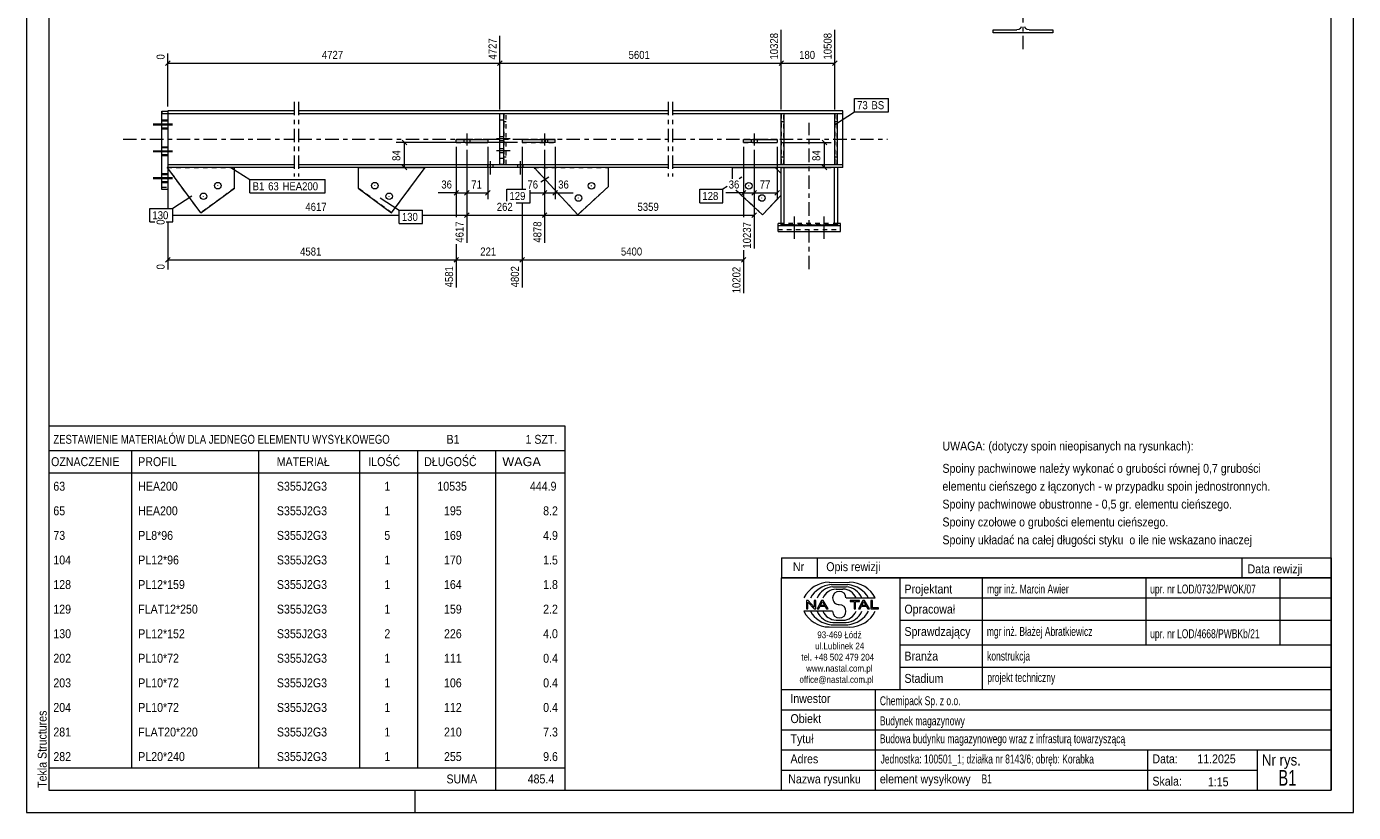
# Model space of a CAD drawing. Header units: millimetres. Extents: x 0 to 297, y 0 to 420.
# Tile 1 of 3: x 0 to 297, y 0 to 176. Entities that reach past the tile are written whole.
import ezdxf

# ---------------------------------------------------------------- set-up
doc = ezdxf.new("R2010")
doc.units = ezdxf.units.MM
for name, pattern in [('XKITLINE00', [0]), ('XKITLINE01', [4, 1, -1, 1, -1]), ('XKITLINE03', [6, 3, -1, 1, -1])]:
    doc.linetypes.add(name, pattern=pattern)
for name, color, linetype, lineweight in [('Arkusz rysunku', 3, 'Continuous', 0), ('Element', 2, 'Continuous', 0), ('Inny typ obiektu', 7, 'Continuous', 0), ('Wymiar', 4, 'Continuous', 0), ('Znak elementu', 2, 'Continuous', 0), ('Śruba', 3, 'Continuous', 0)]:
    doc.layers.add(name, color=color, linetype=linetype, lineweight=lineweight)
doc.styles.add('ARIAL', font='ARIAL.TTF')

msp = doc.modelspace()

# ---------------------------------------------------------------- linework, layer by layer
at = {"layer": 'Arkusz rysunku', "linetype": 'XKITLINE00', "lineweight": 0}
for p, q in [((0, 420), (0, 0)), ((297, 0), (297, 420)), ((5, 415), (5, 5)), ((292, 5), (292, 415)), ((5, 5), (292, 5)), ((87, 0), (87, 5)), ((0, 0), (297, 0))]:
    msp.add_line(p, q, dxfattribs=at)
at = {"layer": 'Element', "linetype": 'XKITLINE03', "lineweight": 0}
for p, q in [((223.04, 170.79), (223.04, 190.79)), ((59.87, 159), (59.87, 142.33)), ((60.87, 159), (60.87, 142.33)), ((143.58, 159), (143.58, 142.33)), ((144.58, 159), (144.58, 142.33)), ((175.2, 121.54), (175.2, 154.32)), ((21.62, 150.66), (59.87, 150.66)), ((60.87, 150.66), (143.58, 150.66)), ((144.58, 150.66), (192.73, 150.66))]:
    msp.add_line(p, q, dxfattribs=at)
at = {"layer": 'Element', "linetype": 'XKITLINE00', "lineweight": 0}
for p, q in [((216.37, 174.46), (216.37, 175.13)), ((216.37, 175.13), (221.62, 175.13)), ((216.37, 174.46), (216.37, 175.13)), ((216.37, 175.13), (221.62, 175.13)), ((229.7, 174.46), (216.37, 174.46)), ((229.7, 174.46), (216.37, 174.46)), ((222.08, 175.22), (221.62, 175.13)), ((222.08, 175.22), (221.62, 175.13)), ((224.45, 175.13), (223.99, 175.22)), ((224.45, 175.13), (223.99, 175.22)), ((224.45, 175.13), (229.7, 175.13)), ((224.45, 175.13), (229.7, 175.13)), ((229.7, 175.13), (229.7, 174.46)), ((229.7, 175.13), (229.7, 174.46)), ((30.29, 139.41), (30.29, 156.9)), ((30.29, 156.9), (31.62, 156.9)), ((30.29, 156.4), (31.62, 156.4)), ((31.62, 157), (31.62, 156.45)), ((59.87, 157), (31.62, 157)), ((31.62, 156.45), (31.62, 139.41)), ((59.87, 156.33), (31.62, 156.33)), ((143.58, 157), (60.87, 157)), ((143.58, 156.33), (60.87, 156.33)), ((105.92, 145), (105.92, 156.33)), ((106.72, 156.33), (106.72, 145)), ((182.73, 157), (144.58, 157)), ((182.73, 156.33), (144.58, 156.33)), ((168.93, 145.03), (168.93, 156.3)), ((169.47, 156.3), (168.93, 156.3)), ((169.47, 156.3), (169.47, 145.03)), ((180.93, 145.03), (180.93, 156.3)), ((181.47, 156.3), (180.93, 156.3)), ((181.47, 156.3), (181.47, 145.03)), ((182.73, 155.98), (182.73, 157)), ((182.73, 144.33), (182.73, 155.98)), ((96.19, 150.6), (96.19, 150.6)), ((96.19, 150.6), (98.58, 150.6)), ((96.19, 149.93), (96.19, 150.6)), ((98.58, 149.93), (96.19, 149.93)), ((98.58, 150.6), (103.24, 150.6)), ((98.58, 150.6), (98.58, 149.93)), ((98.58, 149.93), (103.24, 149.93)), ((103.24, 150.6), (103.24, 149.93)), ((110.92, 150.6), (116.05, 150.6)), ((110.92, 150.6), (110.92, 149.93)), ((116.05, 149.93), (110.92, 149.93)), ((116.05, 150.6), (118.33, 150.6)), ((116.05, 150.6), (116.05, 149.93)), ((118.33, 149.93), (116.05, 149.93)), ((118.33, 150.6), (118.33, 150.6)), ((118.33, 149.93), (118.33, 150.6)), ((160.51, 150.6), (160.51, 150.6)), ((160.51, 150.6), (162.76, 150.6)), ((160.51, 149.93), (160.51, 150.6)), ((162.76, 149.93), (160.51, 149.93)), ((162.76, 150.6), (168, 150.6)), ((162.76, 150.6), (162.76, 149.93)), ((162.76, 149.93), (168, 149.93)), ((168, 150.6), (168, 149.93)), ((31.62, 145), (59.87, 145)), ((59.87, 144.33), (31.62, 144.33)), ((46.54, 144.3), (31.62, 144.3)), ((39.04, 134.15), (31.62, 144.15)), ((46.54, 139.7), (46.54, 144.33)), ((60.87, 145), (143.58, 145)), ((143.58, 144.33), (60.87, 144.33)), ((74.21, 144.33), (74.21, 139.7)), ((74.21, 144.3), (89.24, 144.3)), ((81.71, 134.15), (89.24, 144.3)), ((89.24, 144.3), (89.24, 144.33)), ((113.59, 144.3), (113.59, 144.33)), ((130.24, 144.3), (113.59, 144.3)), ((113.59, 144.3), (123.39, 133.73)), ((130.24, 140.07), (130.24, 144.33)), ((144.58, 145), (182.73, 145)), ((168.87, 144.33), (144.58, 144.33)), ((157.91, 144.33), (157.91, 141.78)), ((157.91, 144.3), (167.53, 144.3)), ((167.53, 144.33), (168.87, 143)), ((167.53, 144.3), (167.53, 144.33)), ((167.53, 144.3), (168.87, 142.97)), ((168.87, 131.33), (168.87, 144.33)), ((169.53, 144.33), (168.87, 144.33)), ((169.47, 145.03), (168.93, 145.03)), ((180.87, 144.33), (169.53, 144.33)), ((169.53, 144.33), (169.53, 131.33)), ((180.87, 131.33), (180.87, 144.33)), ((181.53, 144.33), (180.87, 144.33)), ((181.47, 145.03), (180.93, 145.03)), ((182.73, 144.33), (181.53, 144.33)), ((181.53, 144.33), (181.53, 131.33)), ((39.04, 134.15), (46.54, 139.7)), ((74.21, 139.7), (81.71, 134.15)), ((123.39, 133.73), (130.24, 140.07)), ((31.62, 139.41), (30.29, 139.41)), ((158.78, 139.26), (164.76, 133.73)), ((164.76, 133.73), (168.87, 138.17)), ((168.2, 129.98), (168.2, 131.77)), ((168.87, 131.77), (168.2, 131.77)), ((168.2, 131.31), (182.2, 131.31)), ((169.53, 131.33), (168.87, 131.33)), ((169.63, 131.51), (169.53, 131.49)), ((169.89, 131.52), (169.63, 131.51)), ((170.28, 131.53), (169.89, 131.52)), ((170.73, 131.53), (170.28, 131.53)), ((170.73, 131.53), (179.67, 131.53)), ((180.13, 131.53), (179.67, 131.53)), ((180.52, 131.52), (180.13, 131.53)), ((180.78, 131.51), (180.52, 131.52)), ((180.87, 131.49), (180.78, 131.51)), ((181.53, 131.33), (180.87, 131.33)), ((182.2, 131.77), (181.53, 131.77)), ((182.2, 129.98), (182.2, 131.77)), ((168.2, 129.98), (182.2, 129.98))]:
    msp.add_line(p, q, dxfattribs=at)
at = {"layer": 'Element', "linetype": 'XKITLINE01', "lineweight": 0}
for p, q in [((30.29, 156.9), (30.29, 156.4)), ((31.62, 156.9), (31.62, 156.4)), ((31.62, 156.45), (31.62, 155.59)), ((31.62, 156.33), (31.62, 145)), ((106.72, 156.33), (105.92, 156.33)), ((105.92, 155), (106.72, 155)), ((107.39, 156.3), (106.86, 156.3)), ((106.86, 156.3), (106.86, 145.03)), ((106.86, 154.63), (107.39, 154.63)), ((107.39, 145.03), (107.39, 156.3)), ((169.47, 156.3), (168.93, 156.3)), ((168.93, 156.3), (168.93, 145.03)), ((168.93, 154.63), (169.47, 154.63)), ((168.93, 154.63), (169.47, 154.63)), ((169.47, 145.03), (169.47, 156.3)), ((181.47, 156.3), (180.93, 156.3)), ((180.93, 156.3), (180.93, 145.03)), ((180.93, 154.63), (181.47, 154.63)), ((180.93, 154.63), (181.47, 154.63)), ((181.47, 145.03), (181.47, 156.3)), ((103.24, 150.6), (96.19, 150.6)), ((96.19, 149.93), (96.19, 149.93)), ((96.19, 149.93), (103.24, 149.93)), ((118.33, 150.6), (110.92, 150.6)), ((110.92, 149.93), (118.33, 149.93)), ((118.33, 149.93), (118.33, 149.93)), ((168, 150.6), (160.51, 150.6)), ((160.51, 149.93), (160.51, 149.93)), ((160.51, 149.93), (168, 149.93)), ((106.72, 146.33), (105.92, 146.33)), ((106.86, 146.7), (107.39, 146.7)), ((168.93, 146.7), (169.47, 146.7)), ((168.93, 146.7), (169.47, 146.7)), ((180.93, 146.7), (181.47, 146.7)), ((180.93, 146.7), (181.47, 146.7)), ((31.5, 144.3), (31.5, 144.33)), ((31.5, 144.33), (46.54, 144.33)), ((39.04, 134.17), (31.5, 144.33)), ((31.62, 144.3), (31.5, 144.3)), ((31.62, 144.15), (31.5, 144.3)), ((31.62, 145), (31.62, 144.33)), ((89.24, 144.33), (74.21, 144.33)), ((81.71, 134.17), (89.24, 144.33)), ((106.72, 145), (105.92, 145)), ((106.86, 145.03), (107.39, 145.03)), ((113.59, 144.33), (130.24, 144.33)), ((123.39, 133.76), (113.59, 144.33)), ((157.91, 144.33), (167.53, 144.33)), ((157.91, 144.3), (157.91, 144.33)), ((181.53, 144.33), (168.87, 144.33)), ((169.53, 144.33), (168.87, 144.33)), ((168.87, 138.17), (168.87, 143)), ((168.93, 145.03), (169.47, 145.03)), ((170.73, 144.33), (169.53, 144.33)), ((180.87, 144.33), (170.73, 144.33)), ((180.93, 145.03), (181.47, 145.03)), ((30.29, 139.92), (31.62, 139.92)), ((46.54, 139.73), (39.04, 134.17)), ((81.71, 134.17), (74.21, 139.73)), ((130.24, 140.1), (123.39, 133.76)), ((158.81, 139.26), (164.76, 133.76)), ((164.76, 133.76), (168.87, 138.19)), ((39.04, 134.15), (39.04, 134.17)), ((81.71, 134.15), (81.71, 134.17)), ((123.39, 133.73), (123.39, 133.76)), ((164.76, 133.73), (164.76, 133.76)), ((181.53, 131.77), (168.87, 131.77)), ((168.87, 131.75), (169.53, 131.75)), ((169.53, 131.58), (169.63, 131.57)), ((169.63, 131.57), (169.89, 131.56)), ((169.89, 131.56), (170.28, 131.55)), ((170.28, 131.55), (170.73, 131.55)), ((170.73, 131.55), (179.67, 131.55)), ((179.67, 131.55), (180.13, 131.55)), ((180.13, 131.55), (180.52, 131.56)), ((180.52, 131.56), (180.78, 131.57)), ((180.78, 131.57), (180.87, 131.58)), ((180.87, 131.75), (181.53, 131.75)), ((168.2, 130.44), (182.2, 130.44))]:
    msp.add_line(p, q, dxfattribs=at)
at = {"layer": 'Element', "linetype": 'XKITLINE00', "lineweight": 0}
for centre, start, end in [((221.62, 176.33), 292.5, 337.5), ((221.62, 176.33), 292.5, 337.5), ((224.45, 176.33), 202.5, 247.5), ((224.45, 176.33), 202.5, 247.5)]:
    msp.add_arc(centre, 1.2, start, end, dxfattribs=at)
at = {"layer": 'Inny typ obiektu', "linetype": 'XKITLINE00', "lineweight": 0}
for p, q in [((5, 86.5), (5, 81)), ((5, 86.5), (120.5, 86.5)), ((120.5, 86.5), (120.5, 81)), ((5, 81), (5, 76)), ((5, 81), (120.5, 81)), ((23.5, 81), (23.5, 76)), ((52, 76), (52, 81)), ((74.5, 81), (74.5, 76)), ((87.5, 81), (87.5, 76)), ((105, 81), (105, 76)), ((120.5, 81), (120.5, 76)), ((5, 76), (120.5, 76)), ((5, 76), (5, 70.5)), ((23.5, 76), (23.5, 70.5)), ((52, 70.5), (52, 76)), ((74.5, 76), (74.5, 70.5)), ((87.5, 76), (87.5, 70.5)), ((105, 76), (105, 70.5)), ((120.5, 76), (120.5, 70.5)), ((5, 70.5), (5, 65)), ((23.5, 70.5), (23.5, 65)), ((52, 65), (52, 70.5)), ((74.5, 70.5), (74.5, 65)), ((87.5, 70.5), (87.5, 65)), ((105, 70.5), (105, 65)), ((120.5, 70.5), (120.5, 65)), ((5, 65), (5, 59.5)), ((23.5, 65), (23.5, 59.5)), ((52, 59.5), (52, 65)), ((74.5, 65), (74.5, 59.5)), ((87.5, 65), (87.5, 59.5)), ((105, 65), (105, 59.5)), ((120.5, 65), (120.5, 59.5)), ((5, 59.5), (5, 54)), ((23.5, 59.5), (23.5, 54)), ((52, 54), (52, 59.5)), ((74.5, 59.5), (74.5, 54)), ((87.5, 59.5), (87.5, 54)), ((105, 59.5), (105, 54)), ((120.5, 59.5), (120.5, 54)), ((169, 57), (169, 52.5)), ((169, 57), (292, 57)), ((177, 57), (177, 52.5)), ((272, 57), (272, 52.5)), ((292, 57), (292, 52.5)), ((5, 54), (5, 48.5)), ((23.5, 54), (23.5, 48.5)), ((52, 48.5), (52, 54)), ((74.5, 54), (74.5, 48.5)), ((87.5, 54), (87.5, 48.5)), ((105, 54), (105, 48.5)), ((120.5, 54), (120.5, 48.5)), ((292, 52.5), (169, 52.5)), ((169, 5), (169, 52.5)), ((169, 52.5), (292, 52.5)), ((179.62, 51.49), (184.23, 51.5)), ((180.07, 50.99), (183.86, 51)), ((180.46, 50.49), (183.45, 50.49)), ((195.5, 52.5), (195.5, 27.5)), ((214, 27.5), (214, 52.5)), ((250.5, 52.5), (250.5, 37.5)), ((280.5, 52.5), (280.5, 37.5)), ((292, 52.5), (292, 5)), ((5, 48.5), (5, 43)), ((23.5, 48.5), (23.5, 43)), ((52, 43), (52, 48.5)), ((74.5, 48.5), (74.5, 43)), ((87.5, 48.5), (87.5, 43)), ((105, 48.5), (105, 43)), ((120.5, 48.5), (120.5, 43)), ((181.2, 49.98), (182.73, 49.99)), ((183.42, 47.99), (189.98, 47.99)), ((195.5, 48), (292, 48)), ((180.43, 45.01), (174, 45.01)), ((174.93, 47.44), (174.57, 47.44)), ((174.57, 47.44), (174.57, 45.56)), ((174.57, 45.56), (174.9, 45.56)), ((174.9, 47.04), (176.29, 45.56)), ((174.9, 45.56), (174.9, 47.04)), ((176.31, 45.96), (174.93, 47.44)), ((176.29, 45.56), (176.65, 45.56)), ((176.65, 47.44), (176.31, 47.44)), ((176.31, 47.44), (176.31, 45.96)), ((176.65, 45.56), (176.65, 47.44)), ((177.96, 47.44), (176.94, 45.56)), ((176.94, 45.56), (177.31, 45.56)), ((177.31, 45.56), (177.61, 46.13)), ((177.61, 46.13), (178.71, 46.13)), ((177.71, 46.33), (178.14, 47.24)), ((178.6, 46.33), (177.71, 46.33)), ((178.33, 47.44), (177.96, 47.44)), ((178.14, 47.24), (178.6, 46.33)), ((179.41, 45.56), (178.33, 47.44)), ((178.71, 46.13), (179.02, 45.56)), ((179.02, 45.56), (179.41, 45.56)), ((186.43, 47.44), (184.34, 47.44)), ((184.34, 47.44), (184.34, 47.22)), ((184.34, 47.22), (185.21, 47.22)), ((185.21, 47.22), (185.21, 45.56)), ((185.21, 45.56), (185.56, 45.56)), ((185.56, 45.56), (185.56, 47.22)), ((185.56, 47.22), (186.43, 47.22)), ((187.21, 47.44), (186.2, 45.56)), ((186.2, 45.56), (186.57, 45.56)), ((186.43, 47.22), (186.43, 47.44)), ((186.57, 45.56), (186.86, 46.13)), ((186.86, 46.13), (187.96, 46.13)), ((186.96, 46.33), (187.39, 47.24)), ((187.86, 46.33), (186.96, 46.33)), ((187.59, 47.44), (187.21, 47.44)), ((187.4, 47.24), (187.39, 47.24)), ((187.4, 47.24), (187.86, 46.33)), ((188.67, 45.56), (187.59, 47.44)), ((187.96, 46.13), (188.27, 45.56)), ((188.27, 45.56), (188.67, 45.56)), ((189.36, 47.44), (189.01, 47.44)), ((189.01, 47.44), (189.01, 45.56)), ((189.01, 45.56), (190.66, 45.56)), ((189.36, 45.78), (189.36, 47.44)), ((190.66, 45.78), (189.36, 45.78)), ((190.66, 45.56), (190.66, 45.78)), ((5, 43), (5, 37.5)), ((23.5, 43), (23.5, 37.5)), ((52, 37.5), (52, 43)), ((74.5, 43), (74.5, 37.5)), ((87.5, 43), (87.5, 37.5)), ((105, 43), (105, 37.5)), ((120.5, 43), (120.5, 37.5)), ((180.07, 42.01), (183.86, 42)), ((180.46, 42.51), (183.45, 42.51)), ((181.2, 43.02), (182.73, 43.01)), ((195.5, 43), (292, 43)), ((179.62, 41.51), (184.23, 41.5)), ((5, 37.5), (5, 32)), ((23.5, 37.5), (23.5, 32)), ((52, 32), (52, 37.5)), ((74.5, 37.5), (74.5, 32)), ((87.5, 37.5), (87.5, 32)), ((105, 37.5), (105, 32)), ((120.5, 37.5), (120.5, 32)), ((195.5, 37.5), (292, 37.5)), ((5, 32), (5, 26.5)), ((23.5, 32), (23.5, 26.5)), ((52, 26.5), (52, 32)), ((74.5, 32), (74.5, 26.5)), ((87.5, 32), (87.5, 26.5)), ((105, 32), (105, 26.5)), ((120.5, 32), (120.5, 26.5)), ((195.5, 32.5), (292, 32.5)), ((169, 27.5), (292, 27.5)), ((190, 5), (190, 27.5)), ((5, 26.5), (5, 21)), ((23.5, 26.5), (23.5, 21)), ((52, 21), (52, 26.5)), ((74.5, 26.5), (74.5, 21)), ((87.5, 26.5), (87.5, 21)), ((105, 26.5), (105, 21)), ((120.5, 26.5), (120.5, 21)), ((5, 21), (5, 15.5)), ((23.5, 21), (23.5, 15.5)), ((52, 15.5), (52, 21)), ((74.5, 21), (74.5, 15.5)), ((87.5, 21), (87.5, 15.5)), ((105, 21), (105, 15.5)), ((120.5, 21), (120.5, 15.5)), ((169, 23), (292, 23)), ((169, 18.5), (292, 18.5)), ((5, 15.5), (5, 10)), ((23.5, 15.5), (23.5, 10)), ((52, 10), (52, 15.5)), ((74.5, 15.5), (74.5, 10)), ((87.5, 15.5), (87.5, 10)), ((105, 15.5), (105, 10)), ((120.5, 15.5), (120.5, 10)), ((169, 14), (292, 14)), ((251, 5), (251, 14)), ((275.5, 5), (275.5, 14)), ((5, 10), (5, 5)), ((5, 10), (120.5, 10)), ((105, 10), (105, 5)), ((120.5, 10), (120.5, 5)), ((169, 9.5), (275.5, 9.5)), ((5, 5), (120.5, 5)), ((169, 5), (292, 5))]:
    msp.add_line(p, q, dxfattribs=at)
for centre, radius, start, end in [((179.72, 45.08), 6.42, 90.8317, 153.0136), ((180.67, 45), 6.02, 95.7347, 150.2266), ((183.22, 46.41), 4.08, 22.7023, 86.7527), ((183.24, 44.98), 6.04, 29.8256, 84.1252), ((184.25, 45.07), 6.43, 27.0191, 90.199), ((180.7, 46.42), 4.07, 93.3428, 157.3393), ((181.33, 46.6), 3.38, 92.229, 155.8008), ((181.92, 47.99), 1.49, 0.0741, 179.9259), ((181.92, 47.99), 1.49, 179.9259, 270), ((182.59, 46.6), 3.39, 24.2351, 87.5913), ((179.72, 47.92), 6.42, 206.9864, 269.1683), ((180.67, 48), 6.02, 209.7734, 264.2653), ((180.7, 46.58), 4.07, 202.6607, 266.6572), ((181.33, 46.4), 3.38, 204.1992, 267.771), ((181.92, 45.01), 1.49, 180.0741, 359.9259), ((181.92, 45), 1.49, 0.0741, 90), ((182.59, 46.4), 3.39, 272.4087, 335.7649), ((183.22, 46.59), 4.08, 273.2473, 337.2977), ((183.24, 48.02), 6.04, 275.8748, 330.1744), ((184.25, 47.93), 6.43, 269.801, 332.9809)]:
    msp.add_arc(centre, radius, start, end, dxfattribs=at)
at = {"layer": 'Wymiar', "linetype": 'XKITLINE00', "lineweight": 0}
for p, q in [((105.92, 157.33), (105.92, 173.82)), ((105.92, 157.33), (105.92, 173.82)), ((168.93, 157.3), (168.93, 175.16)), ((168.93, 157.3), (168.93, 175.16)), ((180.93, 157.3), (180.93, 175.16)), ((31.62, 158), (31.62, 169.82)), ((32.13, 168.17), (31.11, 167.15)), ((31.62, 167.66), (105.92, 167.66)), ((106.43, 168.17), (105.42, 167.15)), ((106.43, 168.17), (105.42, 167.15)), ((105.92, 167.66), (168.93, 167.66)), ((169.44, 168.17), (168.43, 167.15)), ((169.44, 168.17), (168.43, 167.15)), ((168.93, 167.66), (180.93, 167.66)), ((181.44, 168.17), (180.43, 167.15)), ((109.92, 149.93), (82.76, 149.93)), ((84.11, 150.44), (85.13, 149.42)), ((84.62, 144.33), (84.62, 149.93)), ((96.19, 148.93), (96.19, 133.2)), ((96.19, 148.93), (96.19, 133.2)), ((96.19, 148.93), (96.19, 137.22)), ((103.24, 148.93), (103.24, 137.22)), ((110.92, 148.93), (110.92, 139.45)), ((110.92, 148.93), (110.92, 139.45)), ((110.92, 148.93), (110.92, 139.45)), ((118.33, 148.93), (118.33, 137.22)), ((160.51, 148.93), (160.51, 133.2)), ((160.51, 148.93), (160.51, 137.22)), ((168, 148.93), (168, 137.22)), ((169, 149.93), (180.06, 149.93)), ((178.11, 150.44), (179.13, 149.42)), ((178.62, 144.33), (178.62, 149.93)), ((98.54, 148.27), (98.54, 127.5)), ((98.54, 148.27), (98.54, 127.5)), ((98.54, 148.27), (98.54, 137.22)), ((98.54, 148.27), (98.54, 137.22)), ((115.97, 148.27), (115.97, 127.5)), ((115.97, 148.27), (115.97, 127.5)), ((115.97, 148.27), (115.97, 137.22)), ((115.97, 148.27), (115.97, 137.22)), ((162.86, 148.27), (162.86, 126.17)), ((162.86, 148.27), (162.86, 137.22)), ((162.86, 148.27), (162.86, 137.22)), ((31.62, 143.33), (31.62, 135.14)), ((31.62, 143.33), (31.62, 135.14)), ((95.19, 144.33), (82.76, 144.33)), ((84.11, 144.84), (85.13, 143.82)), ((169, 144.33), (180.06, 144.33)), ((178.11, 144.84), (179.13, 143.82)), ((96.19, 138.66), (92.17, 138.66)), ((96.19, 138.66), (92.17, 138.66)), ((96.69, 139.17), (95.68, 138.15)), ((96.19, 138.66), (98.54, 138.66)), ((99.05, 139.17), (98.03, 138.15)), ((99.05, 139.17), (98.03, 138.15)), ((98.54, 138.66), (103.24, 138.66)), ((103.75, 139.17), (102.73, 138.15)), ((112.7, 138.66), (115.97, 138.66)), ((116.48, 139.17), (115.46, 138.15)), ((116.48, 139.17), (115.46, 138.15)), ((115.97, 138.66), (118.33, 138.66)), ((118.84, 139.17), (117.82, 138.15)), ((118.33, 138.66), (122.35, 138.66)), ((118.33, 138.66), (122.35, 138.66)), ((160.51, 138.66), (156.49, 138.66)), ((160.51, 138.66), (156.49, 138.66)), ((161.02, 139.17), (160, 138.15)), ((160.51, 138.66), (162.86, 138.66)), ((163.37, 139.17), (162.35, 138.15)), ((163.37, 139.17), (162.35, 138.15)), ((162.86, 138.66), (168, 138.66)), ((168.51, 139.17), (167.49, 138.15)), ((32.78, 133.66), (83.42, 133.66)), ((88.62, 133.66), (98.54, 133.66)), ((99.05, 134.17), (98.03, 133.15)), ((99.05, 134.17), (98.08, 133.2)), ((98.54, 133.66), (115.97, 133.66)), ((110.92, 136.45), (110.92, 117.5)), ((110.92, 136.45), (110.92, 117.5)), ((116.48, 134.17), (115.46, 133.15)), ((116.48, 134.17), (115.51, 133.2)), ((115.97, 133.66), (162.86, 133.66)), ((163.37, 134.17), (162.35, 133.15)), ((31.62, 132.14), (31.62, 121.51)), ((31.62, 132.14), (31.62, 131.51)), ((96.19, 127.14), (96.19, 117.5)), ((96.19, 127.14), (96.19, 117.5)), ((160.51, 125.81), (160.51, 116.17)), ((32.13, 124.17), (31.11, 123.15)), ((31.62, 123.66), (96.19, 123.66)), ((96.69, 124.17), (95.68, 123.15)), ((96.69, 124.17), (95.73, 123.2)), ((96.19, 123.66), (110.92, 123.66)), ((111.43, 124.17), (110.41, 123.15)), ((111.43, 124.17), (110.46, 123.2)), ((110.92, 123.66), (160.51, 123.66)), ((161.02, 124.17), (160, 123.15))]:
    msp.add_line(p, q, dxfattribs=at)
at = {"layer": 'Znak elementu', "linetype": 'XKITLINE00', "lineweight": 0}
for p, q in [((185.3, 159.77), (192.92, 159.77)), ((185.3, 156.77), (185.3, 159.77)), ((192.92, 156.77), (192.92, 159.77)), ((181.06, 154.02), (185.3, 156.77)), ((185.3, 156.77), (192.92, 156.77)), ((45.76, 144.36), (50.01, 141.62)), ((50.01, 141.62), (66.83, 141.62)), ((50.01, 138.62), (50.01, 141.62)), ((66.83, 138.62), (66.83, 141.62)), ((116.94, 142.19), (115.14, 141.03)), ((156.8, 140.05), (155.88, 139.45)), ((160.12, 142.19), (159.49, 141.78)), ((37.02, 137.89), (32.78, 135.14)), ((50.01, 138.62), (66.83, 138.62)), ((79.17, 137.51), (83.42, 134.77)), ((107.49, 139.45), (111.75, 139.45)), ((107.49, 136.78), (107.49, 139.45)), ((112.7, 136.45), (112.7, 139.26)), ((150.67, 139.45), (155.88, 139.45)), ((150.67, 136.45), (150.67, 139.45)), ((155.88, 136.45), (155.88, 139.45)), ((27.57, 135.14), (32.78, 135.14)), ((27.57, 132.14), (27.57, 135.14)), ((32.78, 132.14), (32.78, 135.14)), ((83.42, 134.77), (88.62, 134.77)), ((83.42, 131.77), (83.42, 134.77)), ((88.62, 131.77), (88.62, 134.77)), ((109.62, 136.45), (112.7, 136.45)), ((150.67, 136.45), (155.88, 136.45)), ((27.57, 132.14), (28.74, 132.14)), ((31.26, 132.14), (32.78, 132.14)), ((83.42, 131.77), (88.62, 131.77))]:
    msp.add_line(p, q, dxfattribs=at)
at = {"layer": 'Śruba', "linetype": 'XKITLINE00', "lineweight": 0}
for p, q in [((30.29, 154.98), (31.62, 154.98)), ((30.29, 154.78), (31.62, 154.78)), ((28.35, 154.09), (32.69, 154.09)), ((28.35, 153.89), (32.69, 153.89)), ((30.29, 153.19), (31.62, 153.19)), ((30.29, 153), (31.62, 153)), ((98.54, 151.93), (98.54, 149.27)), ((115.97, 151.93), (115.97, 149.27)), ((162.86, 151.93), (162.86, 149.27)), ((30.29, 148.98), (31.62, 148.98)), ((30.29, 148.79), (31.62, 148.79)), ((97.88, 150.6), (97.88, 149.93)), ((99.2, 150.6), (99.2, 149.93)), ((108.22, 150.73), (105.22, 150.73)), ((106.72, 151.2), (105.92, 151.2)), ((106.72, 150.27), (105.92, 150.27)), ((106.72, 148.53), (105.92, 148.53)), ((115.31, 150.6), (115.31, 149.93)), ((116.63, 150.6), (116.63, 149.93)), ((162.2, 150.6), (162.2, 149.93)), ((163.52, 150.6), (163.52, 149.93)), ((28.35, 148.09), (32.69, 148.09)), ((28.35, 147.89), (32.69, 147.89)), ((30.29, 147.2), (31.62, 147.2)), ((30.29, 147), (31.62, 147)), ((103.79, 145.76), (103.79, 142.76)), ((103.79, 145.76), (103.79, 142.76)), ((108.22, 148.07), (105.22, 148.07)), ((106.72, 147.6), (105.92, 147.6)), ((110.46, 145.76), (110.46, 142.76)), ((110.46, 145.76), (110.46, 142.76)), ((30.29, 142.99), (31.62, 142.99)), ((30.29, 142.79), (31.62, 142.79)), ((103.19, 145), (103.19, 144.33)), ((103.19, 145), (103.19, 144.33)), ((104.39, 145), (104.39, 144.33)), ((104.39, 145), (104.39, 144.33)), ((109.86, 145), (109.86, 144.33)), ((109.86, 145), (109.86, 144.33)), ((111.06, 145), (111.06, 144.33)), ((111.06, 145), (111.06, 144.33)), ((28.35, 142.09), (32.69, 142.09)), ((28.35, 141.9), (32.69, 141.9)), ((30.29, 141.2), (31.62, 141.2)), ((30.29, 141), (31.62, 141)), ((42.81, 140.2), (42.81, 140.31)), ((77.94, 140.2), (77.94, 140.31)), ((126.47, 140.16), (126.47, 140.27)), ((161.68, 140.16), (161.68, 140.27)), ((39.59, 137.82), (39.59, 137.93)), ((81.15, 137.82), (81.15, 137.93)), ((123.54, 137.44), (123.54, 137.56)), ((164.61, 137.44), (164.61, 137.56)), ((171.87, 128.58), (171.87, 133.38)), ((171.87, 128.37), (171.87, 133.17)), ((178.53, 128.58), (178.53, 133.38)), ((178.53, 128.37), (178.53, 133.17))]:
    msp.add_line(p, q, dxfattribs=at)
for centre in [(42.81, 140.26), (77.94, 140.26), (126.47, 140.22), (161.68, 140.22), (39.59, 137.88), (81.15, 137.88), (123.54, 137.5), (164.61, 137.5)]:
    msp.add_circle(centre, 0.733, dxfattribs=at)

# ---------------------------------------------------------------- texts
at = {"layer": 'Arkusz rysunku', "style": 'ARIAL', "width": 0.85}
msp.add_text('Tekla Structures', height=2, rotation=90, dxfattribs=at).set_placement((4.5, 5.5))
at = {"layer": 'Inny typ obiektu', "style": 'ARIAL'}
for s, height, width, p in [('ZESTAWIENIE MATERIAŁÓW DLA JEDNEGO ELEMENTU WYSYŁKOWEGO', 2, 0.765, (6, 82.5)), ('B1', 2, 0.85, (94, 82.5)), ('1', 2, 0.85, (111.69, 82.5)), (' SZT.', 2, 0.85, (113, 82.5)), ('UWAGA: (dotyczy spoin nieopisanych na rysunkach):', 2, 0.85, (205, 81)), ('OZNACZENIE', 2, 0.85, (5.5, 77.5)), ('PROFIL', 2, 0.85, (25, 77.5)), ('MATERIAŁ', 2, 0.85, (56, 77.5)), ('ILOŚĆ', 2, 0.85, (76.5, 77.5)), ('DŁUGOŚĆ', 2, 0.85, (89, 77.5)), ('WAGA', 2, 1.008832, (106.5, 77.5)), ('Spoiny pachwinowe należy wykonać o grubości równej 0,7 grubości', 2, 0.85, (205, 76)), ('elementu cieńszego z łączonych - w przypadku spoin jednostronnych.', 2, 0.85, (205, 72)), ('63', 2, 0.85, (6, 72)), ('HEA200', 2, 0.85, (25, 72)), ('S355J2G3', 2, 0.85, (56.04, 72)), ('1', 2, 0.85, (80.09, 72)), ('10535', 2, 0.85, (91.96, 72)), ('444.9', 2, 0.85, (112.67, 72)), ('65', 2, 0.85, (6, 66.5)), ('HEA200', 2, 0.85, (25, 66.5)), ('S355J2G3', 2, 0.85, (56.04, 66.5)), ('1', 2, 0.85, (80.09, 66.5)), ('195', 2, 0.85, (93.44, 66.5)), ('8.2', 2, 0.85, (115.63, 66.5)), ('Spoiny pachwinowe obustronne - 0,5 gr. elementu cieńszego.', 2, 0.85, (205, 68)), ('Spoiny czołowe o grubości elementu cieńszego.', 2, 0.85, (205, 64)), ('73', 2, 0.85, (6, 61)), ('PL8*96', 2, 0.85, (25, 61)), ('S355J2G3', 2, 0.85, (56.04, 61)), ('5', 2, 0.85, (80.09, 61)), ('169', 2, 0.85, (93.44, 61)), ('4.9', 2, 0.85, (115.63, 61)), ('Spoiny układać na całej długości styku  o ile nie wskazano inaczej', 2, 0.85, (205, 60)), ('104', 2, 0.85, (6, 55.5)), ('PL12*96', 2, 0.85, (25, 55.5)), ('S355J2G3', 2, 0.85, (56.04, 55.5)), ('1', 2, 0.85, (80.09, 55.5)), ('170', 2, 0.85, (93.44, 55.5)), ('1.5', 2, 0.85, (115.63, 55.5)), ('Nr', 2, 0.85, (171.54, 54)), ('Opis rewizji', 2, 0.85, (179, 54)), ('Data rewizji', 2, 0.85, (273.28, 53.5)), ('128', 2, 0.85, (6, 50)), ('PL12*159', 2, 0.85, (25, 50)), ('S355J2G3', 2, 0.85, (56.04, 50)), ('1', 2, 0.85, (80.09, 50)), ('164', 2, 0.85, (93.44, 50)), ('1.8', 2, 0.85, (115.63, 50)), ('Projektant', 2, 0.85, (196.5, 49)), ('mgr inż. Marcin Awier', 2, 0.68, (215, 49)), ('upr. nr LOD/0732/PWOK/07', 2, 0.68, (251.5, 49)), ('129', 2, 0.85, (6, 44.5)), ('FLAT12*250', 2, 0.85, (25, 44.5)), ('S355J2G3', 2, 0.85, (56.04, 44.5)), ('1', 2, 0.85, (80.09, 44.5)), ('159', 2, 0.85, (93.44, 44.5)), ('2.2', 2, 0.85, (115.63, 44.5)), ('Opracował', 2, 0.85, (196.5, 44.5)), ('Sprawdzający', 2, 0.85, (196.5, 39.5)), ('mgr inż. Błażej Abratkiewicz', 2, 0.68, (214.94, 39.5)), ('130', 2, 0.85, (6, 39)), ('PL12*152', 2, 0.85, (25, 39)), ('S355J2G3', 2, 0.85, (56.04, 39)), ('2', 2, 0.85, (80.09, 39)), ('226', 2, 0.85, (93.44, 39)), ('4.0', 2, 0.85, (115.63, 39)), ('93-469 Łódź', 1.5, 0.85, (177, 39)), ('upr. nr LOD/4668/PWBKb/21', 2, 0.68, (251.5, 39)), ('PL10*72', 2, 0.85, (25, 33.5)), ('ul.Lublinek 24', 1.5, 0.85, (176.5, 36.5)), ('Branża', 2, 0.85, (196.5, 34)), ('konstrukcja', 2, 0.68, (215, 34)), ('202', 2, 0.85, (6, 33.5)), ('S355J2G3', 2, 0.85, (56.04, 33.5)), ('1', 2, 0.85, (80.09, 33.5)), ('111', 2, 0.85, (93.44, 33.5)), ('0.4', 2, 0.85, (115.63, 33.5)), ('tel. +48 502 479 204', 1.5, 0.85, (173.41, 34)), ('www.nastal.com.pl', 1.5, 0.85, (174.5, 31.5)), ('203', 2, 0.85, (6, 28)), ('PL10*72', 2, 0.85, (25, 28)), ('S355J2G3', 2, 0.85, (56.04, 28)), ('1', 2, 0.85, (80.09, 28)), ('106', 2, 0.85, (93.44, 28)), ('0.4', 2, 0.85, (115.63, 28)), ('office@nastal.com.pl', 1.5, 0.85, (173, 29)), ('Stadium', 2, 0.85, (196.5, 29)), ('projekt techniczny', 2, 0.68, (215.04, 29.19)), ('204', 2, 0.85, (6, 22.5)), ('PL10*72', 2, 0.85, (25, 22.5)), ('S355J2G3', 2, 0.85, (56.04, 22.5)), ('1', 2, 0.85, (80.09, 22.5)), ('112', 2, 0.85, (93.44, 22.5)), ('0.4', 2, 0.85, (115.63, 22.5)), ('Inwestor', 2, 0.85, (170.96, 24.5)), ('Chemipack Sp. z o.o.', 2, 0.68, (191, 24)), ('Obiekt', 2, 0.85, (171, 20)), ('Budynek magazynowy', 2, 0.68, (191, 19.5)), ('281', 2, 0.85, (6, 17)), ('FLAT20*220', 2, 0.85, (25, 17)), ('S355J2G3', 2, 0.85, (56.04, 17)), ('1', 2, 0.85, (80.09, 17)), ('210', 2, 0.85, (93.44, 17)), ('7.3', 2, 0.85, (115.63, 17)), ('Tytuł', 2, 0.85, (171, 15.5)), ('Budowa budynku magazynowego wraz z infrasturą towarzyszącą', 2, 0.68, (191, 15.5)), ('282', 2, 0.85, (6, 11.5)), ('PL20*240', 2, 0.85, (25, 11.5)), ('S355J2G3', 2, 0.85, (56.04, 11.5)), ('1', 2, 0.85, (80.09, 11.5)), ('255', 2, 0.85, (93.44, 11.5)), ('9.6', 2, 0.85, (115.63, 11.5)), ('Adres', 2, 0.85, (171, 11)), ('Jednostka: 100501_1; działka nr 8143/6; obręb: Korabka', 2, 0.68, (191.16, 10.96)), ('Data:', 2, 0.85, (252, 11)), ('11.2025', 2, 0.85, (262.06, 11)), ('Nr rys.', 2.5, 0.85, (276.5, 10.5)), ('B1', 3.5, 0.68, (280.18, 6)), ('SUMA', 2, 0.85, (94, 6.5)), ('485.4', 2, 0.85, (112.17, 6.5)), ('Nazwa rysunku', 2, 0.85, (170.5, 6.5)), ('element wysyłkowy', 2, 0.85, (191, 6.5)), ('B1', 2, 0.68, (213.75, 6.5)), ('Skala:', 2, 0.85, (252, 6)), ('1:15', 2, 0.85, (264.42, 5.85))]:
    msp.add_text(s, height=height, dxfattribs=dict(at, width=width)).set_placement(p)
at = {"layer": 'Wymiar', "style": 'ARIAL', "width": 0.85}
for s, p in [('4727', (105.2, 168.48)), ('10328', (168.21, 168.48)), ('10508', (180.21, 168.48)), ('0', (30.9, 168.48)), ('84', (83.66, 145.8)), ('84', (177.66, 145.8)), ('0', (30.9, 131.51)), ('4617', (97.82, 127.5)), ('4878', (115.25, 127.5)), ('10237', (162.14, 126.17)), ('0', (30.9, 121.51)), ('4581', (95.47, 117.5)), ('4802', (110.2, 117.5)), ('10202', (159.79, 116.17))]:
    msp.add_text(s, height=1.8, rotation=90.0002, dxfattribs=at).set_placement(p)
for s, p in [('4727', (66.1, 168.62)), ('5601', (134.76, 168.62)), ('180', (172.93, 168.62)), ('36', (92.84, 139.62)), ('71', (99.55, 139.62)), ('76', (112.11, 139.62)), ('36', (119, 139.62)), ('36', (157.16, 139.62)), ('77', (164.1, 139.62)), ('4617', (62.41, 134.62)), ('262', (105.25, 134.62)), ('5359', (136.75, 134.62)), ('4581', (61.23, 124.62)), ('221', (101.55, 124.62)), ('5400', (133.04, 124.62))]:
    msp.add_text(s, height=1.8, dxfattribs=at).set_placement(p)
at = {"layer": 'Znak elementu', "style": 'ARIAL', "width": 0.85}
for s, p in [('73', (185.9, 157.37)), ('BS', (189.11, 157.37)), ('B1', (50.61, 139.22)), ('63', (54.08, 139.22)), ('HEA200', (57.29, 139.22)), ('129', (108.09, 137.05)), ('128', (151.27, 137.05)), ('130', (28.17, 132.74)), ('130', (84.02, 132.37))]:
    msp.add_text(s, height=1.8, dxfattribs=at).set_placement(p)

doc.saveas('drawing.dxf')
